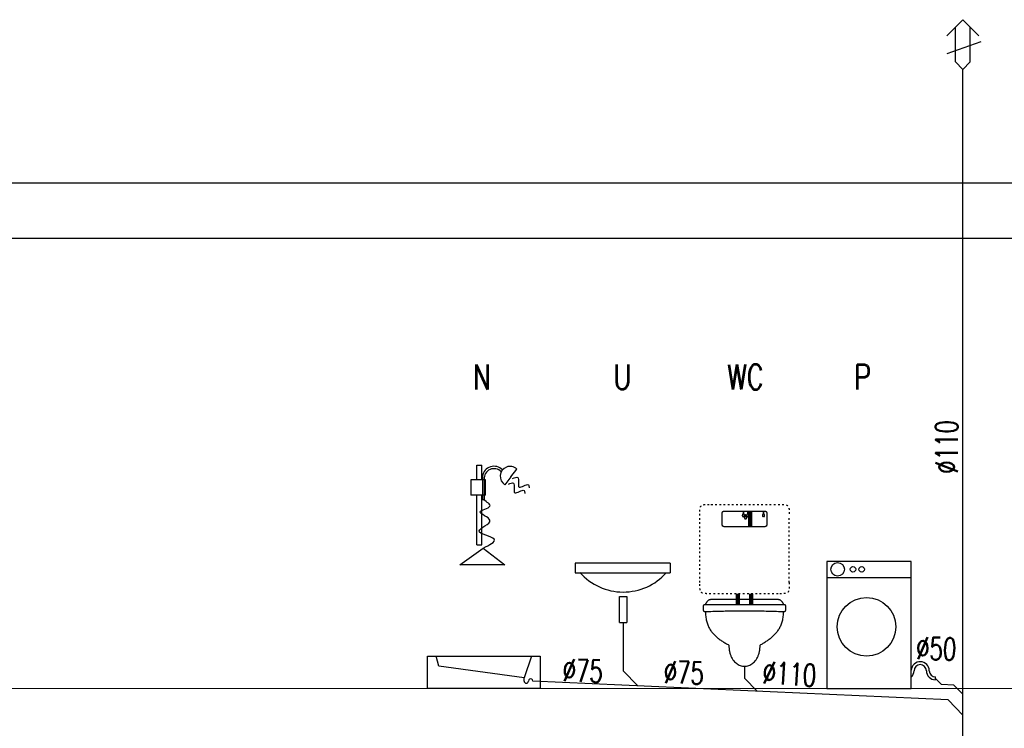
# Model space of a CAD drawing. Extents: x -220312 to -8310, y -91840 to 81907.
# Tile 13 of 128: x -110863 to -103813, y -40022 to -34945. Entities that reach past the tile are written whole.
import ezdxf

# ---------------------------------------------------------------- set-up
doc = ezdxf.new("R2010")
doc.units = 0
doc.header["$MEASUREMENT"] = 0
doc.linetypes.add('ACAD_ISO03W100', pattern=[30, 12, -18])
doc.layers.add('#armatura', color=7, linetype='Continuous')
doc.layers.add('_TABELA', color=7, linetype='Continuous')
for name, color, linetype, lineweight in [('#kan.san', 34, 'Continuous', 30), ('IS_Kanalizacja_sanitarna_grawitacyjna', 34, 'ACAD_ISO03W100', 30), ('Istniejące stropy_Nr_Pióra__5', 7, 'Continuous', 13)]:
    doc.layers.add(name, color=color, linetype=linetype, lineweight=lineweight)
doc.styles.add('ROMANS', font='romans.shx', dxfattribs={"width": 0.85, "height": 0.11})

msp = doc.modelspace()

# ---------------------------------------------------------------- linework, layer by layer
at = {"layer": '#armatura', "color": 3, "linetype": 'Continuous', "ltscale": 0.5}
for p, q in [((-107589.6, -38241.4), (-107589.6, -38135.7)), ((-107589.6, -38135.7), (-107554.9, -38135.7)), ((-107554.9, -38241.4), (-107554.9, -38135.7)), ((-107346.6, -38220.3), (-107303.8, -38164.2)), ((-107528, -38241.4), (-107633.2, -38241.4)), ((-107633.2, -38241.4), (-107633.2, -38351.1)), ((-107550, -38214.9), (-107550, -38384.4)), ((-107537.2, -38237.8), (-107537.2, -38384.4)), ((-107528, -38351.1), (-107528, -38241.4)), ((-107346.6, -38220.3), (-107389.4, -38276.3)), ((-107528, -38351.1), (-107633.2, -38351.1)), ((-107589.6, -38707.6), (-107589.6, -38351.1)), ((-107554.9, -38707.6), (-107554.9, -38351.1)), ((-107537.2, -38384.4), (-107550, -38384.4)), ((-107711.2, -38850.2), (-107544.6, -38730.8)), ((-107589.6, -38707.6), (-107554.9, -38707.6)), ((-107544.6, -38730.8), (-107388.3, -38850.2)), ((-107388.3, -38850.2), (-107711.2, -38850.2))]:
    msp.add_line(p, q, dxfattribs=at)
at = {"layer": '#armatura', "color": 3, "ltscale": 0.008}
for p, q in [((-106204.4, -38837.5), (-106884.8, -38837.5)), ((-106884.8, -38837.5), (-106884.8, -38907.2)), ((-106204.4, -38837.5), (-106204.4, -38907.2)), ((-106884.8, -38907.2), (-106204.4, -38907.2)), ((-106567.7, -39264.4), (-106567.7, -39077)), ((-106567.7, -39077), (-106516.2, -39077)), ((-106516.2, -39077), (-106516.2, -39264.4)), ((-106567.7, -39264.4), (-106516.2, -39264.4))]:
    msp.add_line(p, q, dxfattribs=at)
at = {"layer": '#armatura', "color": 3}
for p, q in [((-104479.7, -38944.7), (-105084.5, -38944.7)), ((-107251.6, -39683.1), (-107251.6, -39660.1)), ((-104305.7, -39674.5), (-104305.7, -39654.1))]:
    msp.add_line(p, q, dxfattribs=at)
msp.add_lwpolyline([(-105084.5, -39737.5), (-104479.7, -39737.5), (-104479.7, -38825.8), (-105084.5, -38825.8)], close=True, dxfattribs=at)
at = {"layer": '#armatura', "color": 3, "linetype": 'Continuous', "ltscale": 0.5}
for points in [[(-107137.1, -39737.5), (-107942.1, -39737.5), (-107942.1, -39505.2), (-107137.1, -39505.2)], [(-107251.6, -39660.1), (-107861.2, -39575.9), (-107881.4, -39505.2), (-107197.7, -39505.2)]]:
    msp.add_lwpolyline(points, close=True, dxfattribs=at)
at = {"layer": '#armatura', "color": 3}
for centre, radius in [((-105006.4, -38882.6), 48.5), ((-104896.5, -38882.6), 19.6), ((-104834.2, -38882.6), 19.6), ((-104799, -39293.9), 209.9)]:
    msp.add_circle(centre, radius, dxfattribs=at)
at = {"layer": '#armatura', "color": 3, "linetype": 'Continuous', "ltscale": 0.5}
for centre, radius, start, end in [((-107467.2, -38228.1), 83.9, 43.41787, 170.91581), ((-107467.5, -38231.5), 70, 42.07049, 185.16329), ((-107352, -38216.1), 70.9, 47.06684, 238.18928)]:
    msp.add_arc(centre, radius, start, end, dxfattribs=at)
at = {"layer": '#armatura', "color": 3, "ltscale": 0.008}
msp.add_arc((-106542, -38631.7), 413.7, 221.51789, 318.25744, dxfattribs=at)
at = {"layer": '#armatura', "color": 3}
for centre, radius, start, end in [((-104415, -39609.6), 64.8, 0, 176.58742), ((-104524.2, -39607.2), 64.8, 313.3348, 357.87127), ((-104415, -39609.6), 44.4, 0, 180), ((-104305.7, -39609.6), 64.8, 180, 270), ((-104305.7, -39609.6), 44.4, 180, 270), ((-107235.9, -39683.1), 15.7, 180.00003, 0.00003), ((-107204.6, -39683.1), 15.7, 0.00003, 180.00003)]:
    msp.add_arc(centre, radius, start, end, dxfattribs=at)
at = {"layer": '#armatura', "color": 3, "linetype": 'Continuous', "ltscale": 0.5}
for points in [[(-107364.4, -38273.6), (-107327.8, -38265.1), (-107317.9, -38334.2), (-107251.6, -38318.7), (-107245.9, -38339.8)], [(-107333.4, -38232.7), (-107296.7, -38224.3), (-107286.8, -38293.3), (-107220.6, -38277.8), (-107214.9, -38299)], [(-107544.6, -38730.8), (-107465.5, -38667.5), (-107574.2, -38606.9), (-107495.9, -38531.2), (-107566.6, -38470.6), (-107495.9, -38430.1), (-107543.6, -38384.4)]]:
    msp.add_spline(points, degree=3, dxfattribs=at)
at = {"layer": '#kan.san', "color": 34, "ltscale": 0.5}
for p, q in [((-106542, -39264.4), (-106541.2, -39609.3)), ((-106541.2, -39609.3), (-106436.7, -39716.9)), ((-105673.2, -39577.5), (-105673.2, -39662)), ((-104215.7, -39816.8), (-107189, -39683.1)), ((-105673.2, -39662), (-105582.9, -39755.3)), ((-104305.7, -39664.3), (-104261.6, -39708.4)), ((-104173.3, -39712.4), (-104261.6, -39708.4)), ((-104173.3, -39712.4), (-104109.7, -39778.1)), ((-104215.7, -39816.8), (-104109.7, -39926.4))]:
    msp.add_line(p, q, dxfattribs=at)
at = {"layer": '#kan.san', "color": 3, "lineweight": -3, "ltscale": 0.01, "const_width": 32}
for points in [[(-105633.2, -38465.5), (-105633.2, -38577.5)], [(-105721.2, -39057.5), (-105721.2, -39137.5)], [(-105625.2, -39057.5), (-105625.2, -39137.5)]]:
    msp.add_lwpolyline(points, dxfattribs=at)
at = {"layer": '#kan.san', "color": 3, "linetype": 'ACAD_ISO03W100', "lineweight": -3}
for points, knots in [([(-105993.2, -38497.5), (-105993.2, -38490.9), (-105993.2, -38478.8), (-105992.9, -38462.4), (-105991.9, -38449.1), (-105989.9, -38438.6), (-105986.2, -38430.4), (-105980.3, -38424.4), (-105972, -38420.8), (-105961.5, -38418.8), (-105948.3, -38417.8), (-105931.9, -38417.5), (-105919.8, -38417.5), (-105913.2, -38417.5)], [0, 0, 0, 0, 0.01243432, 0.02261803, 0.03080098, 0.03729996, 0.0425926, 0.04742706, 0.0527197, 0.05921868, 0.06740164, 0.07758535, 0.09001967, 0.09001967, 0.09001967, 0.09001967]), ([(-105433.2, -38417.5), (-105426.6, -38417.5), (-105414.5, -38417.5), (-105398.1, -38417.8), (-105384.8, -38418.8), (-105374.3, -38420.8), (-105366.1, -38424.4), (-105360.1, -38430.4), (-105356.5, -38438.6), (-105354.5, -38449.1), (-105353.5, -38462.4), (-105353.2, -38478.8), (-105353.2, -38490.9), (-105353.2, -38497.5)], [0, 0, 0, 0, 0.01243432, 0.02261803, 0.03080098, 0.03729996, 0.0425926, 0.04742706, 0.0527197, 0.05921868, 0.06740164, 0.07758535, 0.09001967, 0.09001967, 0.09001967, 0.09001967]), ([(-105913.2, -39057.5), (-105919.8, -39057.5), (-105931.9, -39057.5), (-105948.3, -39057.2), (-105961.5, -39056.2), (-105972, -39054.2), (-105980.3, -39050.5), (-105986.2, -39044.6), (-105989.9, -39036.3), (-105991.9, -39025.8), (-105992.9, -39012.6), (-105993.2, -38996.2), (-105993.2, -38984.1), (-105993.2, -38977.5)], [0, 0, 0, 0, 0.01243432, 0.02261803, 0.03080098, 0.03729996, 0.0425926, 0.04742706, 0.0527197, 0.05921868, 0.06740164, 0.07758535, 0.09001967, 0.09001967, 0.09001967, 0.09001967]), ([(-105353.2, -38977.5), (-105353.2, -38984.1), (-105353.2, -38996.2), (-105353.5, -39012.6), (-105354.5, -39025.8), (-105356.5, -39036.3), (-105360.1, -39044.6), (-105366.1, -39050.5), (-105374.3, -39054.2), (-105384.8, -39056.2), (-105398.1, -39057.2), (-105414.5, -39057.5), (-105426.6, -39057.5), (-105433.2, -39057.5)], [0, 0, 0, 0, 0.01243432, 0.02261803, 0.03080098, 0.03729996, 0.0425926, 0.04742706, 0.0527197, 0.05921868, 0.06740164, 0.07758535, 0.09001967, 0.09001967, 0.09001967, 0.09001967]), ([(-105433.2, -39057.5), (-105447.1, -39057.5), (-105474.1, -39057.5), (-105513.4, -39057.5), (-105550.9, -39057.5), (-105587.7, -39057.5), (-105624.8, -39057.5), (-105663.4, -39057.5), (-105704.5, -39057.5), (-105749.2, -39057.5), (-105798.6, -39057.5), (-105853.8, -39057.5), (-105892.6, -39057.5), (-105913.2, -39057.5)], [0, 0, 0, 0, 0.0261458, 0.0504884, 0.073704, 0.0964688, 0.1194591, 0.1433509, 0.1688204, 0.196544, 0.2271976, 0.2614576, 0.3, 0.3, 0.3, 0.3])]:
    msp.add_open_spline(points, degree=3, knots=knots, dxfattribs=at)
for points in [[(-105913.2, -38417.5), (-105898.6, -38417.5), (-105869.6, -38417.5), (-105825.9, -38417.5), (-105782.3, -38417.5), (-105738.6, -38417.5), (-105695, -38417.5), (-105651.4, -38417.5), (-105607.7, -38417.5), (-105564.1, -38417.5), (-105520.5, -38417.5), (-105476.8, -38417.5), (-105447.7, -38417.5), (-105433.2, -38417.5)], [(-105993.2, -38977.5), (-105993.2, -38962.9), (-105993.2, -38933.9), (-105993.2, -38890.2), (-105993.2, -38846.6), (-105993.2, -38802.9), (-105993.2, -38759.3), (-105993.2, -38715.7), (-105993.2, -38672), (-105993.2, -38628.4), (-105993.2, -38584.8), (-105993.2, -38541.1), (-105993.2, -38512), (-105993.2, -38497.5)], [(-105353.2, -38977.5), (-105353.2, -38962.9), (-105353.2, -38933.9), (-105353.2, -38890.2), (-105353.2, -38846.6), (-105353.2, -38802.9), (-105353.2, -38759.3), (-105353.2, -38715.7), (-105353.2, -38672), (-105353.2, -38628.4), (-105353.2, -38584.8), (-105353.2, -38541.1), (-105353.2, -38512), (-105353.2, -38497.5)]]:
    msp.add_open_spline(points, degree=3, dxfattribs=at)
at = {"layer": '#kan.san', "color": 3, "lineweight": -3, "ltscale": 0.01}
for points, knots in [([(-105833.2, -38497.5), (-105833.2, -38494.8), (-105833.2, -38490), (-105833.1, -38483.4), (-105832.7, -38478.1), (-105831.9, -38473.9), (-105830.4, -38470.7), (-105828, -38468.3), (-105824.7, -38466.8), (-105820.5, -38466), (-105815.2, -38465.6), (-105808.7, -38465.5), (-105803.8, -38465.5), (-105801.2, -38465.5)], [0, 0, 0, 0, 0.00497373, 0.00904721, 0.01232039, 0.01491998, 0.01703704, 0.01897083, 0.02108788, 0.02368747, 0.02696065, 0.03103414, 0.03600787, 0.03600787, 0.03600787, 0.03600787]), ([(-105801.2, -38465.5), (-105792.9, -38465.5), (-105777.3, -38465.5), (-105754.8, -38465.5), (-105734, -38465.5), (-105714.3, -38465.5), (-105694.8, -38465.5), (-105674.9, -38465.5), (-105653.8, -38465.5), (-105630.9, -38465.5), (-105605.3, -38465.5), (-105576.5, -38465.5), (-105556.1, -38465.5), (-105545.2, -38465.5)], [0, 0, 0, 0, 0.015447, 0.0293614, 0.0421938, 0.0543952, 0.0664162, 0.0787077, 0.0917205, 0.1059053, 0.121713, 0.1395943, 0.16, 0.16, 0.16, 0.16]), ([(-105681.2, -38473.5), (-105681.2, -38474.2), (-105681.3, -38475.7), (-105681.9, -38477.9), (-105682.6, -38480.1), (-105683.6, -38482.2), (-105684.6, -38484.4), (-105685.7, -38486.6), (-105686.8, -38488.7), (-105687.7, -38490.9), (-105688.5, -38493.1), (-105689.1, -38495.3), (-105689.2, -38496.8), (-105689.2, -38497.5)], [0, 0, 0, 0, 0.0013686, 0.00276912, 0.00421381, 0.00569952, 0.00721335, 0.0087371, 0.01025093, 0.01173665, 0.01318133, 0.01458185, 0.01595045, 0.01595045, 0.01595045, 0.01595045]), ([(-105673.2, -38497.5), (-105673.2, -38496.8), (-105673.3, -38495.3), (-105673.9, -38493.1), (-105674.6, -38490.9), (-105675.6, -38488.7), (-105676.6, -38486.6), (-105677.7, -38484.4), (-105678.8, -38482.2), (-105679.7, -38480.1), (-105680.5, -38477.9), (-105681.1, -38475.7), (-105681.2, -38474.2), (-105681.2, -38473.5)], [0, 0, 0, 0, 0.0013686, 0.00276912, 0.00421381, 0.00569952, 0.00721335, 0.0087371, 0.01025093, 0.01173665, 0.01318133, 0.01458185, 0.01595045, 0.01595045, 0.01595045, 0.01595045]), ([(-105665.2, -38489.5), (-105665.2, -38490.2), (-105665.3, -38491.7), (-105665.9, -38493.9), (-105666.6, -38496.1), (-105667.6, -38498.2), (-105668.6, -38500.4), (-105669.7, -38502.6), (-105670.8, -38504.7), (-105671.7, -38506.9), (-105672.5, -38509.1), (-105673.1, -38511.3), (-105673.2, -38512.8), (-105673.2, -38513.5)], [0, 0, 0, 0, 0.0013686, 0.00276912, 0.00421381, 0.00569952, 0.00721335, 0.0087371, 0.01025093, 0.01173665, 0.01318133, 0.01458185, 0.01595045, 0.01595045, 0.01595045, 0.01595045]), ([(-105657.2, -38513.5), (-105657.2, -38512.8), (-105657.3, -38511.3), (-105657.9, -38509.1), (-105658.6, -38506.9), (-105659.6, -38504.7), (-105660.6, -38502.6), (-105661.7, -38500.4), (-105662.8, -38498.2), (-105663.7, -38496.1), (-105664.5, -38493.9), (-105665.1, -38491.7), (-105665.2, -38490.2), (-105665.2, -38489.5)], [0, 0, 0, 0, 0.0013686, 0.00276912, 0.00421381, 0.00569952, 0.00721335, 0.0087371, 0.01025093, 0.01173665, 0.01318133, 0.01458185, 0.01595045, 0.01595045, 0.01595045, 0.01595045]), ([(-105649.2, -38473.5), (-105649.2, -38474.2), (-105649.3, -38475.7), (-105649.9, -38477.9), (-105650.6, -38480.1), (-105651.6, -38482.2), (-105652.6, -38484.4), (-105653.7, -38486.6), (-105654.8, -38488.7), (-105655.7, -38490.9), (-105656.5, -38493.1), (-105657.1, -38495.3), (-105657.2, -38496.8), (-105657.2, -38497.5)], [0, 0, 0, 0, 0.0013686, 0.00276912, 0.00421381, 0.00569952, 0.00721335, 0.0087371, 0.01025093, 0.01173665, 0.01318133, 0.01458185, 0.01595045, 0.01595045, 0.01595045, 0.01595045]), ([(-105641.2, -38497.5), (-105641.2, -38496.8), (-105641.3, -38495.3), (-105641.9, -38493.1), (-105642.6, -38490.9), (-105643.6, -38488.7), (-105644.6, -38486.6), (-105645.7, -38484.4), (-105646.8, -38482.2), (-105647.7, -38480.1), (-105648.5, -38477.9), (-105649.1, -38475.7), (-105649.2, -38474.2), (-105649.2, -38473.5)], [0, 0, 0, 0, 0.0013686, 0.00276912, 0.00421381, 0.00569952, 0.00721335, 0.0087371, 0.01025093, 0.01173665, 0.01318133, 0.01458185, 0.01595045, 0.01595045, 0.01595045, 0.01595045]), ([(-105545.2, -38465.5), (-105542.5, -38465.5), (-105537.7, -38465.5), (-105531.1, -38465.6), (-105525.8, -38466), (-105521.6, -38466.8), (-105518.4, -38468.3), (-105516, -38470.7), (-105514.5, -38473.9), (-105513.7, -38478.1), (-105513.3, -38483.4), (-105513.2, -38490), (-105513.2, -38494.8), (-105513.2, -38497.5)], [0, 0, 0, 0, 0.00497373, 0.00904721, 0.01232039, 0.01491998, 0.01703704, 0.01897083, 0.02108788, 0.02368747, 0.02696065, 0.03103414, 0.03600787, 0.03600787, 0.03600787, 0.03600787]), ([(-105537.2, -38473.5), (-105537.2, -38474.2), (-105537.3, -38475.7), (-105537.9, -38477.9), (-105538.6, -38480.1), (-105539.6, -38482.2), (-105540.6, -38484.4), (-105541.7, -38486.6), (-105542.8, -38488.7), (-105543.7, -38490.9), (-105544.5, -38493.1), (-105545.1, -38495.3), (-105545.2, -38496.8), (-105545.2, -38497.5)], [0, 0, 0, 0, 0.0013686, 0.00276912, 0.00421381, 0.00569952, 0.00721335, 0.0087371, 0.01025093, 0.01173665, 0.01318133, 0.01458185, 0.01595045, 0.01595045, 0.01595045, 0.01595045]), ([(-105529.2, -38497.5), (-105529.2, -38496.8), (-105529.3, -38495.3), (-105529.9, -38493.1), (-105530.6, -38490.9), (-105531.6, -38488.7), (-105532.6, -38486.6), (-105533.7, -38484.4), (-105534.8, -38482.2), (-105535.7, -38480.1), (-105536.5, -38477.9), (-105537.1, -38475.7), (-105537.2, -38474.2), (-105537.2, -38473.5)], [0, 0, 0, 0, 0.0013686, 0.00276912, 0.00421381, 0.00569952, 0.00721335, 0.0087371, 0.01025093, 0.01173665, 0.01318133, 0.01458185, 0.01595045, 0.01595045, 0.01595045, 0.01595045]), ([(-105833.2, -38545.5), (-105833.2, -38543.5), (-105833.2, -38539.8), (-105833.2, -38534.7), (-105833.2, -38530.4), (-105833.2, -38526.6), (-105833.2, -38523.2), (-105833.2, -38519.8), (-105833.2, -38516.3), (-105833.2, -38512.6), (-105833.2, -38508.2), (-105833.2, -38503.1), (-105833.2, -38499.5), (-105833.2, -38497.5)], [0, 0, 0, 0, 0.00374155, 0.00687453, 0.00953418, 0.01185575, 0.01397446, 0.01602554, 0.01814425, 0.02046582, 0.02312547, 0.02625845, 0.03, 0.03, 0.03, 0.03]), ([(-105801.2, -38577.5), (-105803.8, -38577.5), (-105808.7, -38577.5), (-105815.2, -38577.4), (-105820.5, -38577), (-105824.7, -38576.2), (-105828, -38574.7), (-105830.4, -38572.3), (-105831.9, -38569), (-105832.7, -38564.8), (-105833.1, -38559.5), (-105833.2, -38553), (-105833.2, -38548.1), (-105833.2, -38545.5)], [0, 0, 0, 0, 0.00497373, 0.00904721, 0.01232039, 0.01491998, 0.01703704, 0.01897083, 0.02108788, 0.02368747, 0.02696065, 0.03103414, 0.03600787, 0.03600787, 0.03600787, 0.03600787]), ([(-105689.2, -38497.5), (-105689.2, -38497.6), (-105689.2, -38497.8), (-105689.1, -38498.3), (-105689, -38499), (-105688.8, -38499.9), (-105688.4, -38501), (-105687.9, -38502.1), (-105687.1, -38503.1), (-105686.1, -38504.1), (-105684.8, -38504.9), (-105683.1, -38505.4), (-105681.9, -38505.5), (-105681.2, -38505.5)], [0, 0, 0, 0, 0.000116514, 0.000436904, 0.000919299, 0.001525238, 0.002221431, 0.002982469, 0.003794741, 0.004661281, 0.005605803, 0.006672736, 0.007921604, 0.007921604, 0.007921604, 0.007921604]), ([(-105681.2, -38505.5), (-105680.5, -38505.5), (-105679.3, -38505.4), (-105677.6, -38504.9), (-105676.3, -38504.1), (-105675.2, -38503.1), (-105674.5, -38502.1), (-105673.9, -38501), (-105673.6, -38499.9), (-105673.4, -38499), (-105673.2, -38498.3), (-105673.2, -38497.8), (-105673.2, -38497.6), (-105673.2, -38497.5)], [0, 0, 0, 0, 0.001248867, 0.002315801, 0.003260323, 0.004126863, 0.004939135, 0.005700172, 0.006396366, 0.007002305, 0.007484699, 0.007805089, 0.007921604, 0.007921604, 0.007921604, 0.007921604]), ([(-105673.2, -38513.5), (-105673.2, -38513.6), (-105673.2, -38513.8), (-105673.1, -38514.3), (-105673, -38515), (-105672.8, -38515.9), (-105672.4, -38517), (-105671.9, -38518.1), (-105671.1, -38519.1), (-105670.1, -38520.1), (-105668.8, -38520.9), (-105667.1, -38521.4), (-105665.9, -38521.5), (-105665.2, -38521.5)], [0, 0, 0, 0, 0.000116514, 0.000436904, 0.000919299, 0.001525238, 0.002221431, 0.002982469, 0.003794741, 0.004661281, 0.005605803, 0.006672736, 0.007921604, 0.007921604, 0.007921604, 0.007921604]), ([(-105665.2, -38521.5), (-105664.5, -38521.5), (-105663.3, -38521.4), (-105661.6, -38520.9), (-105660.3, -38520.1), (-105659.2, -38519.1), (-105658.5, -38518.1), (-105657.9, -38517), (-105657.6, -38515.9), (-105657.4, -38515), (-105657.2, -38514.3), (-105657.2, -38513.8), (-105657.2, -38513.6), (-105657.2, -38513.5)], [0, 0, 0, 0, 0.001248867, 0.002315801, 0.003260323, 0.004126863, 0.004939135, 0.005700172, 0.006396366, 0.007002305, 0.007484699, 0.007805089, 0.007921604, 0.007921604, 0.007921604, 0.007921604]), ([(-105657.2, -38497.5), (-105657.2, -38497.6), (-105657.2, -38497.8), (-105657.1, -38498.3), (-105657, -38499), (-105656.8, -38499.9), (-105656.4, -38501), (-105655.9, -38502.1), (-105655.1, -38503.1), (-105654.1, -38504.1), (-105652.8, -38504.9), (-105651.1, -38505.4), (-105649.9, -38505.5), (-105649.2, -38505.5)], [0, 0, 0, 0, 0.000116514, 0.000436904, 0.000919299, 0.001525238, 0.002221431, 0.002982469, 0.003794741, 0.004661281, 0.005605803, 0.006672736, 0.007921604, 0.007921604, 0.007921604, 0.007921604]), ([(-105649.2, -38505.5), (-105648.5, -38505.5), (-105647.3, -38505.4), (-105645.6, -38504.9), (-105644.3, -38504.1), (-105643.2, -38503.1), (-105642.5, -38502.1), (-105641.9, -38501), (-105641.6, -38499.9), (-105641.4, -38499), (-105641.2, -38498.3), (-105641.2, -38497.8), (-105641.2, -38497.6), (-105641.2, -38497.5)], [0, 0, 0, 0, 0.001248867, 0.002315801, 0.003260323, 0.004126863, 0.004939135, 0.005700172, 0.006396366, 0.007002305, 0.007484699, 0.007805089, 0.007921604, 0.007921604, 0.007921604, 0.007921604]), ([(-105545.2, -38497.5), (-105545.2, -38497.6), (-105545.2, -38497.8), (-105545.1, -38498.3), (-105545, -38499), (-105544.8, -38499.9), (-105544.4, -38501), (-105543.9, -38502.1), (-105543.1, -38503.1), (-105542.1, -38504.1), (-105540.8, -38504.9), (-105539.1, -38505.4), (-105537.9, -38505.5), (-105537.2, -38505.5)], [0, 0, 0, 0, 0.000116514, 0.000436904, 0.000919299, 0.001525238, 0.002221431, 0.002982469, 0.003794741, 0.004661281, 0.005605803, 0.006672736, 0.007921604, 0.007921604, 0.007921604, 0.007921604]), ([(-105513.2, -38545.5), (-105513.2, -38548.1), (-105513.2, -38553), (-105513.3, -38559.5), (-105513.7, -38564.8), (-105514.5, -38569), (-105516, -38572.3), (-105518.4, -38574.7), (-105521.6, -38576.2), (-105525.8, -38577), (-105531.1, -38577.4), (-105537.7, -38577.5), (-105542.5, -38577.5), (-105545.2, -38577.5)], [0, 0, 0, 0, 0.00497373, 0.00904721, 0.01232039, 0.01491998, 0.01703704, 0.01897083, 0.02108788, 0.02368747, 0.02696065, 0.03103414, 0.03600787, 0.03600787, 0.03600787, 0.03600787]), ([(-105537.2, -38505.5), (-105536.5, -38505.5), (-105535.3, -38505.4), (-105533.6, -38504.9), (-105532.3, -38504.1), (-105531.2, -38503.1), (-105530.5, -38502.1), (-105529.9, -38501), (-105529.6, -38499.9), (-105529.4, -38499), (-105529.2, -38498.3), (-105529.2, -38497.8), (-105529.2, -38497.6), (-105529.2, -38497.5)], [0, 0, 0, 0, 0.001248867, 0.002315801, 0.003260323, 0.004126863, 0.004939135, 0.005700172, 0.006396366, 0.007002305, 0.007484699, 0.007805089, 0.007921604, 0.007921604, 0.007921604, 0.007921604]), ([(-105513.2, -38497.5), (-105513.2, -38499.5), (-105513.2, -38503.1), (-105513.2, -38508.2), (-105513.2, -38512.6), (-105513.2, -38516.3), (-105513.2, -38519.8), (-105513.2, -38523.2), (-105513.2, -38526.6), (-105513.2, -38530.4), (-105513.2, -38534.7), (-105513.2, -38539.8), (-105513.2, -38543.5), (-105513.2, -38545.5)], [0, 0, 0, 0, 0.00374155, 0.00687453, 0.00953418, 0.01185575, 0.01397446, 0.01602554, 0.01814425, 0.02046582, 0.02312547, 0.02625845, 0.03, 0.03, 0.03, 0.03]), ([(-105545.2, -38577.5), (-105554.5, -38577.5), (-105571.7, -38577.5), (-105595.6, -38577.5), (-105616.3, -38577.5), (-105634.9, -38577.5), (-105652.6, -38577.5), (-105670.5, -38577.5), (-105689.8, -38577.5), (-105711.5, -38577.5), (-105737, -38577.5), (-105767.3, -38577.5), (-105789.2, -38577.5), (-105801.2, -38577.5)], [0, 0, 0, 0, 0.0174756, 0.0322014, 0.0448986, 0.0562885, 0.0670924, 0.0780316, 0.0898272, 0.1032006, 0.118873, 0.1375657, 0.16, 0.16, 0.16, 0.16]), ([(-105953.2, -39137.5), (-105952.5, -39135.3), (-105950.9, -39131.2), (-105948.2, -39125.3), (-105945.1, -39119.8), (-105941.8, -39114.9), (-105938.2, -39110.5), (-105934.4, -39106.6), (-105930.4, -39103.4), (-105926.2, -39100.8), (-105922, -39098.9), (-105917.6, -39097.8), (-105914.6, -39097.5), (-105913.2, -39097.5)], [0, 0, 0, 0, 0.00423186, 0.00830097, 0.01220149, 0.01592844, 0.01947867, 0.02285217, 0.02605368, 0.02909475, 0.03199625, 0.03479091, 0.03752535, 0.03752535, 0.03752535, 0.03752535]), ([(-105913.2, -39097.5), (-105891.1, -39097.5), (-105851.7, -39097.5), (-105798.4, -39097.5), (-105755.8, -39097.5), (-105721, -39097.5), (-105690.6, -39097.5), (-105661.6, -39097.5), (-105630.8, -39097.5), (-105595.2, -39097.5), (-105551.5, -39097.5), (-105496.6, -39097.5), (-105455.9, -39097.5), (-105433.2, -39097.5)], [0, 0, 0, 0, 0.0413599, 0.0740195, 0.0999399, 0.1210819, 0.1394065, 0.1568745, 0.175447, 0.1970849, 0.2237491, 0.2574005, 0.3, 0.3, 0.3, 0.3]), ([(-105433.2, -39097.5), (-105431.7, -39097.5), (-105428.8, -39097.8), (-105424.4, -39098.9), (-105420.1, -39100.8), (-105416, -39103.4), (-105412, -39106.6), (-105408.2, -39110.5), (-105404.6, -39114.9), (-105401.2, -39119.8), (-105398.2, -39125.3), (-105395.5, -39131.2), (-105393.9, -39135.3), (-105393.2, -39137.5)], [0, 0, 0, 0, 0.00273444, 0.00552909, 0.00843059, 0.01147167, 0.01467318, 0.01804667, 0.02159691, 0.02532386, 0.02922438, 0.03329349, 0.03752535, 0.03752535, 0.03752535, 0.03752535]), ([(-105953.2, -39137.5), (-105954.5, -39137.5), (-105956.9, -39137.5), (-105960.2, -39137.6), (-105962.9, -39137.9), (-105965, -39138.5), (-105966.7, -39139.7), (-105967.8, -39141.5), (-105968.5, -39143.9), (-105968.9, -39147), (-105969.1, -39151), (-105969.2, -39155.9), (-105969.2, -39159.5), (-105969.2, -39161.5)], [0, 0, 0, 0, 0.00248688, 0.00452447, 0.00616882, 0.00750526, 0.00868128, 0.00991384, 0.01141668, 0.01334144, 0.01579113, 0.01884568, 0.02257596, 0.02257596, 0.02257596, 0.02257596]), ([(-105969.2, -39161.5), (-105969.2, -39162.9), (-105969.2, -39165.5), (-105969.1, -39169.3), (-105968.9, -39172.7), (-105968.5, -39175.7), (-105967.8, -39178.3), (-105966.7, -39180.6), (-105965.1, -39182.4), (-105963, -39183.8), (-105960.3, -39184.8), (-105957, -39185.4), (-105954.5, -39185.5), (-105953.2, -39185.5)], [0, 0, 0, 0, 0.00260332, 0.00495928, 0.00707154, 0.00895171, 0.01062718, 0.01215261, 0.01362068, 0.01515861, 0.01690281, 0.01897256, 0.0214625, 0.0214625, 0.0214625, 0.0214625]), ([(-105393.2, -39137.5), (-105411.3, -39137.5), (-105447.4, -39137.5), (-105501.2, -39137.5), (-105554.5, -39137.5), (-105607.2, -39137.5), (-105659.2, -39137.5), (-105710.4, -39137.5), (-105760.9, -39137.5), (-105810.4, -39137.5), (-105858.9, -39137.5), (-105906.4, -39137.5), (-105937.7, -39137.5), (-105953.2, -39137.5)], [0, 0, 0, 0, 0.0339594, 0.0676258, 0.1009542, 0.1338993, 0.1664162, 0.1984598, 0.229985, 0.2609467, 0.2912998, 0.3209992, 0.35, 0.35, 0.35, 0.35]), ([(-105953.2, -39185.5), (-105935.8, -39184.8), (-105901.1, -39183.4), (-105849.3, -39181.9), (-105797.8, -39180.7), (-105746.6, -39179.9), (-105695.7, -39179.5), (-105644.9, -39179.5), (-105594.3, -39179.9), (-105543.9, -39180.7), (-105493.6, -39181.9), (-105443.4, -39183.4), (-105409.9, -39184.8), (-105393.2, -39185.5)], [0, 0, 0, 0, 0.0326306, 0.0650275, 0.0972149, 0.1292172, 0.1610589, 0.1927644, 0.2243581, 0.2558647, 0.2873085, 0.3187141, 0.350106, 0.350106, 0.350106, 0.350106]), ([(-105953.2, -39185.5), (-105953.2, -39197.2), (-105952.1, -39219.7), (-105946.5, -39251.5), (-105937.6, -39280.1), (-105925.6, -39305.6), (-105910.9, -39328.3), (-105893.8, -39348.6), (-105874.8, -39366.8), (-105854.1, -39383.3), (-105832, -39398.3), (-105808.9, -39412.3), (-105793.2, -39421.1), (-105785.2, -39425.5)], [0, 0, 0, 0, 0.022009, 0.0420139, 0.0604947, 0.0779125, 0.0946803, 0.1111371, 0.1275324, 0.1440256, 0.1606965, 0.1775602, 0.1945849, 0.1945849, 0.1945849, 0.1945849]), ([(-105561.2, -39425.5), (-105553.8, -39421.1), (-105539.1, -39412.2), (-105517.2, -39398.2), (-105495.7, -39383.2), (-105475.1, -39366.7), (-105455.8, -39348.6), (-105438.2, -39328.3), (-105422.8, -39305.6), (-105410.1, -39280.1), (-105400.4, -39251.6), (-105394.4, -39219.7), (-105393.2, -39197.2), (-105393.2, -39185.5)], [0, 0, 0, 0, 0.0160517, 0.0323232, 0.0487165, 0.0651746, 0.0817004, 0.0983761, 0.11538, 0.1329948, 0.1516015, 0.1716595, 0.193675, 0.193675, 0.193675, 0.193675]), ([(-105377.2, -39161.5), (-105377.2, -39159.5), (-105377.2, -39155.9), (-105377.2, -39151), (-105377.4, -39147), (-105377.8, -39143.9), (-105378.5, -39141.5), (-105379.7, -39139.7), (-105381.3, -39138.5), (-105383.5, -39137.9), (-105386.2, -39137.6), (-105389.4, -39137.5), (-105391.9, -39137.5), (-105393.2, -39137.5)], [0, 0, 0, 0, 0.00373029, 0.00678483, 0.00923453, 0.01115929, 0.01266213, 0.01389468, 0.0150707, 0.01640714, 0.0180515, 0.02008909, 0.02257596, 0.02257596, 0.02257596, 0.02257596]), ([(-105393.2, -39185.5), (-105391.9, -39185.5), (-105389.4, -39185.4), (-105386.1, -39184.8), (-105383.4, -39183.8), (-105381.3, -39182.4), (-105379.7, -39180.6), (-105378.6, -39178.3), (-105377.9, -39175.7), (-105377.5, -39172.7), (-105377.3, -39169.3), (-105377.2, -39165.5), (-105377.2, -39162.9), (-105377.2, -39161.5)], [0, 0, 0, 0, 0.00248994, 0.00455969, 0.00630389, 0.00784182, 0.00930989, 0.01083532, 0.01251079, 0.01439096, 0.01650323, 0.01885919, 0.0214625, 0.0214625, 0.0214625, 0.0214625]), ([(-105785.2, -39425.5), (-105785.2, -39433.9), (-105784.4, -39450.1), (-105780.5, -39473.4), (-105774.4, -39494.5), (-105766.2, -39513.4), (-105756.3, -39530.1), (-105744.8, -39544.4), (-105732.1, -39556.2), (-105718.3, -39565.6), (-105703.7, -39572.4), (-105688.6, -39576.5), (-105678.3, -39577.5), (-105673.2, -39577.5)], [0, 0, 0, 0, 0.0157588, 0.0304114, 0.0440832, 0.05689, 0.068938, 0.0803261, 0.091148, 0.1014962, 0.1114679, 0.1211705, 0.1307285, 0.1307285, 0.1307285, 0.1307285]), ([(-105673.2, -39577.5), (-105668.1, -39577.5), (-105657.8, -39576.5), (-105642.7, -39572.4), (-105628.1, -39565.6), (-105614.3, -39556.2), (-105601.6, -39544.4), (-105590.1, -39530.1), (-105580.1, -39513.4), (-105572, -39494.5), (-105565.9, -39473.4), (-105562, -39450.1), (-105561.2, -39433.9), (-105561.2, -39425.5)], [0, 0, 0, 0, 0.009558, 0.0192606, 0.0292323, 0.0395805, 0.0504023, 0.0617905, 0.0738385, 0.0866453, 0.1003171, 0.1149697, 0.1307285, 0.1307285, 0.1307285, 0.1307285])]:
    msp.add_open_spline(points, degree=3, knots=knots, dxfattribs=at)
for p, q in [((-136312.9, -36112.5), (-99700.3, -36112.5)), ((-99700.3, -36512.5), (-136312.9, -36512.5))]:
    msp.add_line(p, q)
at = {"layer": '_TABELA', "color": 3}
for p, q in [((-104225.3, -35060.2), (-104109.7, -34944.6)), ((-103994.2, -35060.2), (-104109.7, -34944.6)), ((-104162.8, -35247.7), (-104162.8, -34997.7)), ((-104056.7, -35247.7), (-104056.7, -34997.7)), ((-104221.5, -35187.2), (-103978.3, -35100.8)), ((-104109.7, -35300.7), (-104162.8, -35247.7)), ((-104109.7, -35300.7), (-104056.7, -35247.7))]:
    msp.add_line(p, q, dxfattribs=at)
at = {"layer": 'IS_Kanalizacja_sanitarna_grawitacyjna', "linetype": 'ByBlock'}
msp.add_line((-104109.7, -43070.9), (-104109.7, -35300.7), dxfattribs=at)
at = {"layer": 'Istniejące stropy_Nr_Pióra__5', "linetype": 'Continuous'}
msp.add_line((-99700.3, -39737.5), (-136312.9, -39737.5), dxfattribs=at)

# ---------------------------------------------------------------- texts
at = {"layer": '#armatura', "color": 3, "style": 'ROMANS', "width": 0.75}
for s, p in [('N', (-107617.4, -37594.2)), ('WC', (-105796.5, -37594.2)), ('P', (-104888.6, -37594.2))]:
    msp.add_text(s, height=180, dxfattribs=at).set_placement(p)
at = {"layer": '#armatura', "color": 3, "style": 'ROMANS', "text_generation_flag": 2, "width": 0.75}
msp.add_text('U', height=180, dxfattribs=at).set_placement((-106483.7, -37594.2))
at = {"layer": '#armatura', "color": 3, "style": 'ROMANS', "width": 0.7}
for s, rotation, p in [('%%C50', 357.98105, (-104446.8, -39525.8)), ('%%C75', 357.98105, (-106978.1, -39683.8)), ('%%C75', 357.98105, (-106254.2, -39697.3)), ('%%C110', 356.251, (-105548.3, -39699.2))]:
    msp.add_text(s, height=160, rotation=rotation, dxfattribs=at).set_placement(p)
at = {"layer": '_TABELA', "color": 3, "style": 'ROMANS', "width": 0.7}
msp.add_text('%%C110  ', height=160, rotation=90, dxfattribs=at).set_placement((-104145.3, -38197.8))

doc.saveas('drawing.dxf')
